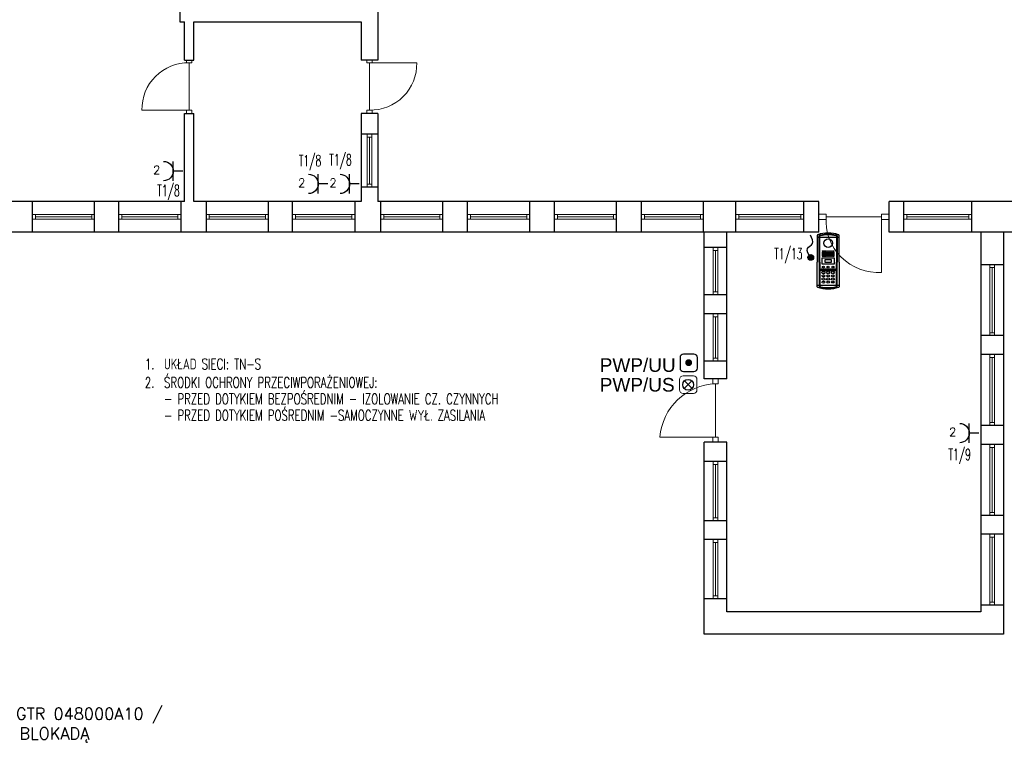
# Model space of a CAD drawing. Header units: millimetres. Extents: x 2260 to 32334, y -33324 to 11762.
# Tile 51 of 79: x 4583 to 6249, y 9150 to 10371. Entities that reach past the tile are written whole.
import ezdxf
from ezdxf.enums import TextEntityAlignment as Align

# ---------------------------------------------------------------- set-up
doc = ezdxf.new("R2010")
doc.units = ezdxf.units.MM
for name, color, linetype in [('_E_GNIAZDA I SIŁA', 160, 'Continuous'), ('E - SG', 7, 'Continuous'), ('E_gniazda wtyczkowe i siła', 1, 'Continuous'), ('EL_OS_Adres_Opraw', 7, 'Continuous'), ('S_INSTALACJA', 1, 'Continuous')]:
    doc.layers.add(name, color=color, linetype=linetype)
for name, color, linetype, lineweight in [('E - KD', 92, 'Continuous', 0), ('stolarka', 3, 'Continuous', 9), ('ściany nośne', 1, 'Continuous', 25)]:
    doc.layers.add(name, color=color, linetype=linetype, lineweight=lineweight)
doc.styles.add('_ELEKTRYCZNY', font='romans.shx', dxfattribs={"width": 0.7})
doc.styles.add('ADESK1', font='romans', dxfattribs={"oblique": 15})
doc.styles.add('E', font='isocpeur.ttf')
doc.styles.add('ELECTRICAL', font='romans.shx')
doc.styles.get("Standard").update_dxf_attribs({"font": 'arial.ttf'})

# ---------------------------------------------------------------- blocks, each defined once
blk = doc.blocks.new('GN_POJEDYNCZ')
at = {"ltscale": 0.5}
for p, q in [((0.5, 0.5), (-0.5, 0.5)), ((0, 0), (0, 0.5))]:
    blk.add_line(p, q, dxfattribs=at)
blk.add_arc((0, 1), 0.5, 180, 0, dxfattribs=at)
blk = doc.blocks.new('Legenda$0$_E_Wypust')
at = {"linetype": 'ByBlock'}
h = blk.add_hatch(color=0, dxfattribs=at)
edge = h.paths.add_edge_path()
edge.add_ellipse((0, 0), major_axis=(0.398, 0), ratio=1, start_angle=0, end_angle=360)
at = {"color": 0, "linetype": 'ByBlock'}
blk.add_circle((0, 0), 0.398, dxfattribs=at)
blk.add_spline([(0, 0), (1.23, 0.46), (1.93, -0.24), (3.08, 0.05)], degree=3, dxfattribs=at)
blk = doc.blocks.new('*U25')
at = {"layer": 'E - SG', "color": 0}
for p, q in [((-92.2, -33.7), (92.2, -33.7)), ((-58.4, -316.5), (-59.7, -319.1)), ((58.4, -316.5), (59.7, -319.1)), ((40.7, -414.3), (31.4, -414.3)), ((31.4, -414.3), (31.4, -416)), ((31.4, -416), (32.9, -416)), ((32.9, -416), (32.9, -417.5)), ((36.1, -417.5), (36.1, -416)), ((36.1, -416), (40.7, -416)), ((-92.2, -441.8), (92.2, -441.8)), ((32.9, -417.5), (36.1, -417.5))]:
    blk.add_line(p, q, dxfattribs=at)
for points in [[(92.2, -245.9), (92.2, -20.3, 0.324317), (87.7, -14, 0.159502), (-87.7, -14, 0.324317), (-92.2, -20.3), (-92.2, -245.9)], [(-75, -245.9), (-75, -26.4, -0.356099), (-65.4, -14.7, -0.10155), (65.4, -14.7, -0.356099), (75, -26.4), (75, -245.9)], [(-69.7, -245.9), (-69.7, -26.4, -0.356099), (-64.4, -19.9, -0.10155), (64.4, -19.9, -0.356099), (69.7, -26.4), (69.7, -245.9)], [(92.2, -245.9), (92.2, -455.2, -0.324317), (87.7, -461.5, -0.159502), (-87.7, -461.5, -0.324317), (-92.2, -455.2), (-92.2, -245.9)], [(-75, -245.9), (-75, -449.1, 0.356099), (-65.4, -460.8, 0.10155), (65.4, -460.8, 0.356099), (75, -449.1), (75, -245.9)], [(-69.7, -245.9), (-69.7, -449.1, 0.356099), (-64.4, -455.6, 0.10155), (64.4, -455.6, 0.356099), (69.7, -449.1), (69.7, -245.9)]]:
    blk.add_lwpolyline(points, format="xyb", dxfattribs=at)
for points in [[(-51.6, -209.5), (51.6, -209.5), (51.6, -262.5), (-51.6, -262.5)], [(-25.1, -222.8), (25.1, -222.8), (25.1, -249.2), (-25.1, -249.2)], [(-59.7, -301.5), (59.7, -301.5), (58.4, -316.5), (-58.4, -316.5)], [(-59.7, -301.5), (59.7, -301.5), (59.7, -319.1), (-59.7, -319.1)]]:
    blk.add_lwpolyline(points, close=True, dxfattribs=at)
for centre, radius in [((0, -86.3), 36.9), ((-47.5, -152.5), 2.27), ((-47.5, -161.1), 2.27), ((-38.9, -152.5), 2.27), ((-38.9, -161.1), 2.27), ((-30.2, -152.5), 2.27), ((-30.2, -161.1), 2.27), ((-21.6, -152.5), 2.27), ((-21.6, -161.1), 2.27), ((-13, -152.5), 2.27), ((-13, -161.1), 2.27), ((-4.3, -152.5), 2.27), ((-4.3, -161.1), 2.27), ((4.3, -152.5), 2.27), ((4.3, -161.1), 2.27), ((13, -152.5), 2.27), ((13, -161.1), 2.27), ((21.6, -152.5), 2.27), ((21.6, -161.1), 2.27), ((30.2, -152.5), 2.27), ((30.2, -161.1), 2.27), ((38.9, -152.5), 2.27), ((38.9, -161.1), 2.27), ((47.5, -152.5), 2.27), ((47.5, -161.1), 2.27), ((-47.5, -169.8), 2.27), ((-47.5, -178.4), 2.27), ((-47.5, -187), 2.27), ((-47.5, -195.7), 2.27), ((-38.9, -169.8), 2.27), ((-38.9, -178.4), 2.27), ((-38.9, -187), 2.27), ((-38.9, -195.7), 2.27), ((-30.2, -169.8), 2.27), ((-30.2, -178.4), 2.27), ((-30.2, -187), 2.27), ((-30.2, -195.7), 2.27), ((-21.6, -169.8), 2.27), ((-21.6, -178.4), 2.27), ((-21.6, -187), 2.27), ((-21.6, -195.7), 2.27), ((-13, -169.8), 2.27), ((-13, -178.4), 2.27), ((-13, -187), 2.27), ((-13, -195.7), 2.27), ((-4.3, -169.8), 2.27), ((-4.3, -178.4), 2.27), ((-4.3, -187), 2.27), ((-4.3, -195.7), 2.27), ((4.3, -169.8), 2.27), ((4.3, -178.4), 2.27), ((4.3, -187), 2.27), ((4.3, -195.7), 2.27), ((13, -169.8), 2.27), ((13, -178.4), 2.27), ((13, -187), 2.27), ((13, -195.7), 2.27), ((21.6, -169.8), 2.27), ((21.6, -178.4), 2.27), ((21.6, -187), 2.27), ((21.6, -195.7), 2.27), ((30.2, -169.8), 2.27), ((30.2, -178.4), 2.27), ((30.2, -187), 2.27), ((30.2, -195.7), 2.27), ((38.9, -169.8), 2.27), ((38.9, -178.4), 2.27), ((38.9, -187), 2.27), ((38.9, -195.7), 2.27), ((47.5, -169.8), 2.27), ((47.5, -178.4), 2.27), ((47.5, -187), 2.27), ((47.5, -195.7), 2.27), ((45.5, -415.2), 1.22)]:
    blk.add_circle(centre, radius, dxfattribs=at)
blk.add_arc((44.4, -415.2), 3.89, 193.26542, 166.73458, dxfattribs=at)
for centre, major_axis, ratio in [((-39.9, -335.4), (-13.4, 0), 0.676106), ((-39.9, -287.7), (-9.94, 0), 0.620364), ((0, -335.4), (-13.4, 0), 0.676106), ((0, -287.7), (-9.94, 0), 0.620364), ((39.9, -335.4), (-13.4, 0), 0.676106), ((39.9, -287.7), (-9.94, 0), 0.620364), ((-39.9, -362), (-13.4, 0), 0.676106), ((-39.9, -388.6), (-13.4, 0), 0.676106), ((-39.9, -415.2), (-13.4, 0), 0.676106), ((0, -362), (-13.4, 0), 0.676106), ((0, -388.6), (-13.4, 0), 0.676106), ((0, -415.2), (-13.4, 0), 0.676106), ((39.9, -362), (-13.4, 0), 0.676106), ((39.9, -388.6), (-13.4, 0), 0.676106), ((39.9, -415.2), (-13.4, 0), 0.676106)]:
    blk.add_ellipse(centre, major_axis=major_axis, ratio=ratio, dxfattribs=at)
for s, p in [('1', (-43.4, -340.8)), ('2', (-4, -340.8)), ('3', (35.8, -340.7)), ('X', (-44.8, -420.5)), ('4', (-43.7, -367.3)), ('7', (-44, -393.9)), ('5', (-4.1, -367.2)), ('8', (-4.1, -393.8)), ('0', (-4.1, -420.4)), ('9', (35.7, -393.8)), ('6', (35.8, -367.3))]:
    blk.add_text(s, height=10.6, dxfattribs=at).set_placement(p)
at = {"layer": 'E - SG', "color": 0, "style": 'E'}
blk.add_attdef('OPIS_POZIOM', text='', height=150, dxfattribs=at).set_placement((142.2, -245.9), align=Align.MIDDLE_LEFT)
blk.add_attdef('OPIS_PION', text='', height=150, rotation=90, dxfattribs=at).set_placement((0, -525.5), align=Align.MIDDLE_RIGHT)
blk = doc.blocks.new('Legenda siła$0$_E_przycisk ppoz')
at = {"linetype": 'ByBlock'}
h = blk.add_hatch(color=0, dxfattribs=at)
edge = h.paths.add_edge_path()
edge.add_arc((0, 0), 0.851, 0, 360)
at = {"color": 0, "linetype": 'Continuous'}
blk.add_lwpolyline([(-1.25, -2.14), (1.27, -2.14, 0.414214), (2.11, -1.3), (2.11, 1.22, 0.414214), (1.27, 2.06), (-1.25, 2.06, 0.414214), (-2.09, 1.22), (-2.09, -1.3, 0.414214)], format="xyb", close=True, dxfattribs=at)

msp = doc.modelspace()

# ---------------------------------------------------------------- linework, layer by layer
at = {"layer": '_E_GNIAZDA I SIŁA', "color": 1, "linetype": 'ByBlock', "lineweight": 15}
for p, q in [((5699.495, 9762.423), (5699.495, 9744.783)), ((5723.015, 9768.303), (5705.375, 9768.303)), ((5728.895, 9744.783), (5728.895, 9762.423)), ((5705.375, 9738.903), (5723.015, 9738.903))]:
    msp.add_line(p, q, dxfattribs=at)
for centre, major_axis, start_param, end_param in [((5705.375, 9762.423), (-4.158, 4.158), -0.78539816, 0.78539816), ((5723.015, 9762.423), (4.158, 4.158), 5.49778714, 7.06858347), ((5705.375, 9744.783), (4.158, 4.158), 2.35619449, 3.92699082), ((5723.015, 9744.783), (4.158, 4.158), 3.92699082, 5.49778714)]:
    msp.add_ellipse(centre, major_axis=major_axis, ratio=1, start_param=start_param, end_param=end_param, dxfattribs=at)
at = {"layer": 'E_gniazda wtyczkowe i siła'}
for p, q in [((5707.449, 9746.993), (5720.176, 9759.996)), ((5707.63, 9760.168), (5720.487, 9747.312))]:
    msp.add_line(p, q, dxfattribs=at)
msp.add_circle((5713.813, 9753.495), 9.098, dxfattribs=at)
at = {"layer": 'stolarka', "color": 0}
for p, q in [((4865.336, 10298.011), (4865.336, 10302.511)), ((4865.336, 10298.011), (4874.336, 10298.011)), ((4869.836, 10218.011), (4869.836, 10298.011)), ((4874.336, 10298.011), (4874.336, 10302.511)), ((5170.336, 10298.011), (5170.336, 10302.511)), ((5179.336, 10298.011), (5170.336, 10298.011)), ((5174.836, 10218.011), (5174.836, 10298.011)), ((5174.836, 10298.011), (5254.836, 10298.011)), ((5179.336, 10298.011), (5179.336, 10302.511)), ((4869.836, 10218.011), (4789.836, 10218.011)), ((4865.336, 10218.011), (4874.336, 10218.011)), ((4865.336, 10218.011), (4865.336, 10212.511)), ((4874.336, 10218.011), (4874.336, 10212.511)), ((5170.336, 10218.011), (5170.336, 10212.511)), ((5179.336, 10218.011), (5170.336, 10218.011)), ((5179.336, 10218.011), (5179.336, 10212.511)), ((5170.836, 10172.511), (5170.836, 10177.511)), ((5178.836, 10172.511), (5170.836, 10172.511)), ((5170.836, 10172.511), (5170.836, 10092.511)), ((5174.836, 10172.511), (5174.836, 10092.511)), ((5178.836, 10177.511), (5178.836, 10172.511)), ((5178.836, 10172.511), (5178.836, 10092.511)), ((5178.836, 10092.511), (5170.836, 10092.511)), ((5170.836, 10092.511), (5170.836, 10087.511)), ((5178.836, 10087.511), (5178.836, 10092.511)), ((4604.836, 10041.511), (4609.836, 10041.511)), ((4609.836, 10033.511), (4604.836, 10033.511)), ((4609.836, 10041.511), (4609.836, 10033.511)), ((4609.836, 10041.511), (4704.836, 10041.511)), ((4609.836, 10037.511), (4704.836, 10037.511)), ((4609.836, 10033.511), (4704.836, 10033.511)), ((4709.836, 10041.511), (4704.836, 10041.511)), ((4704.836, 10041.511), (4704.836, 10033.511)), ((4704.836, 10033.511), (4709.836, 10033.511)), ((4750.836, 10041.511), (4755.836, 10041.511)), ((4755.836, 10033.511), (4750.836, 10033.511)), ((4755.836, 10041.511), (4755.836, 10033.511)), ((4755.836, 10041.511), (4850.836, 10041.511)), ((4755.836, 10037.511), (4850.836, 10037.511)), ((4755.836, 10033.511), (4850.836, 10033.511)), ((4855.836, 10041.511), (4850.836, 10041.511)), ((4850.836, 10041.511), (4850.836, 10033.511)), ((4850.836, 10033.511), (4855.836, 10033.511)), ((4898.836, 10041.511), (4903.836, 10041.511)), ((4903.836, 10033.511), (4898.836, 10033.511)), ((4903.836, 10041.511), (4903.836, 10033.511)), ((4903.836, 10041.511), (4998.836, 10041.511)), ((4903.836, 10037.511), (4998.836, 10037.511)), ((4903.836, 10033.511), (4998.836, 10033.511)), ((5003.836, 10041.511), (4998.836, 10041.511)), ((4998.836, 10041.511), (4998.836, 10033.511)), ((4998.836, 10033.511), (5003.836, 10033.511)), ((5044.836, 10041.511), (5049.836, 10041.511)), ((5049.836, 10033.511), (5044.836, 10033.511)), ((5049.836, 10041.511), (5049.836, 10033.511)), ((5049.836, 10041.511), (5144.836, 10041.511)), ((5049.836, 10037.511), (5144.836, 10037.511)), ((5049.836, 10033.511), (5144.836, 10033.511)), ((5149.836, 10041.511), (5144.836, 10041.511)), ((5144.836, 10041.511), (5144.836, 10033.511)), ((5144.836, 10033.511), (5149.836, 10033.511)), ((5193.836, 10041.511), (5198.836, 10041.511)), ((5198.836, 10033.511), (5193.836, 10033.511)), ((5198.836, 10041.511), (5198.836, 10033.511)), ((5198.836, 10041.511), (5293.836, 10041.511)), ((5198.836, 10037.511), (5293.836, 10037.511)), ((5198.836, 10033.511), (5293.836, 10033.511)), ((5298.836, 10041.511), (5293.836, 10041.511)), ((5293.836, 10041.511), (5293.836, 10033.511)), ((5293.836, 10033.511), (5298.836, 10033.511)), ((5340.836, 10041.511), (5345.836, 10041.511)), ((5345.836, 10033.511), (5340.836, 10033.511)), ((5345.836, 10041.511), (5345.836, 10033.511)), ((5345.836, 10041.511), (5440.836, 10041.511)), ((5345.836, 10037.511), (5440.836, 10037.511)), ((5345.836, 10033.511), (5440.836, 10033.511)), ((5445.836, 10041.511), (5440.836, 10041.511)), ((5440.836, 10041.511), (5440.836, 10033.511)), ((5440.836, 10033.511), (5445.836, 10033.511)), ((5487.836, 10041.511), (5492.836, 10041.511)), ((5492.836, 10033.511), (5487.836, 10033.511)), ((5492.836, 10041.511), (5492.836, 10033.511)), ((5492.836, 10041.511), (5587.836, 10041.511)), ((5492.836, 10037.511), (5587.836, 10037.511)), ((5492.836, 10033.511), (5587.836, 10033.511)), ((5592.836, 10041.511), (5587.836, 10041.511)), ((5587.836, 10041.511), (5587.836, 10033.511)), ((5587.836, 10033.511), (5592.836, 10033.511)), ((5634.836, 10041.511), (5639.836, 10041.511)), ((5639.836, 10033.511), (5634.836, 10033.511)), ((5639.836, 10041.511), (5639.836, 10033.511)), ((5639.836, 10041.511), (5734.836, 10041.511)), ((5639.836, 10037.511), (5734.836, 10037.511)), ((5639.836, 10033.511), (5734.836, 10033.511)), ((5739.836, 10041.511), (5734.836, 10041.511)), ((5734.836, 10041.511), (5734.836, 10033.511)), ((5734.836, 10033.511), (5739.836, 10033.511)), ((5794.836, 10041.511), (5799.836, 10041.511)), ((5799.836, 10033.511), (5794.836, 10033.511)), ((5799.836, 10041.511), (5799.836, 10033.511)), ((5799.836, 10041.511), (5904.836, 10041.511)), ((5799.836, 10037.511), (5904.836, 10037.511)), ((5799.836, 10033.511), (5904.836, 10033.511)), ((5909.836, 10041.511), (5904.836, 10041.511)), ((5904.836, 10041.511), (5904.836, 10033.511)), ((5904.836, 10033.511), (5909.836, 10033.511)), ((5947.336, 10042.011), (5934.836, 10042.011)), ((5947.336, 10033.011), (5934.836, 10033.011)), ((5947.336, 10033.011), (5947.336, 10042.011)), ((5947.336, 10037.511), (6041.336, 10037.511)), ((6041.336, 10042.011), (6053.836, 10042.011)), ((6041.336, 10033.011), (6041.336, 10042.011)), ((6041.336, 10037.511), (6041.336, 9943.511)), ((6041.336, 10033.011), (6053.836, 10033.011)), ((6078.836, 10041.511), (6083.836, 10041.511)), ((6083.836, 10033.511), (6078.836, 10033.511)), ((6083.836, 10041.511), (6083.836, 10033.511)), ((6083.836, 10041.511), (6188.836, 10041.511)), ((6083.836, 10037.511), (6188.836, 10037.511)), ((6083.836, 10033.511), (6188.836, 10033.511)), ((6193.836, 10041.511), (6188.836, 10041.511)), ((6188.836, 10041.511), (6188.836, 10033.511)), ((6188.836, 10033.511), (6193.836, 10033.511)), ((5756.294, 9980.511), (5756.294, 9985.511)), ((5764.294, 9980.511), (5756.294, 9980.511)), ((5756.294, 9980.511), (5756.294, 9910.511)), ((5760.294, 9980.511), (5760.294, 9910.511)), ((5764.294, 9985.511), (5764.294, 9980.511)), ((5764.294, 9980.511), (5764.294, 9910.511)), ((6224.294, 9951.511), (6224.294, 9956.511)), ((6232.294, 9951.511), (6224.294, 9951.511)), ((6224.294, 9951.511), (6224.294, 9841.511)), ((6228.294, 9951.511), (6228.294, 9841.511)), ((6232.294, 9956.511), (6232.294, 9951.511)), ((6232.294, 9951.511), (6232.294, 9841.511)), ((5764.294, 9910.511), (5756.294, 9910.511)), ((5756.294, 9910.511), (5756.294, 9905.511)), ((5764.294, 9905.511), (5764.294, 9910.511)), ((5756.294, 9868.511), (5756.294, 9873.511)), ((5764.294, 9868.511), (5756.294, 9868.511)), ((5756.294, 9868.511), (5756.294, 9798.511)), ((5760.294, 9868.511), (5760.294, 9798.511)), ((5764.294, 9873.511), (5764.294, 9868.511)), ((5764.294, 9868.511), (5764.294, 9798.511)), ((6232.294, 9841.511), (6224.294, 9841.511)), ((6224.294, 9841.511), (6224.294, 9836.511)), ((6232.294, 9836.511), (6232.294, 9841.511)), ((5764.294, 9798.511), (5756.294, 9798.511)), ((5756.294, 9798.511), (5756.294, 9793.511)), ((5764.294, 9793.511), (5764.294, 9798.511)), ((6224.294, 9799.511), (6224.294, 9804.511)), ((6232.294, 9799.511), (6224.294, 9799.511)), ((6224.294, 9799.511), (6224.294, 9689.511)), ((6228.294, 9799.511), (6228.294, 9689.511)), ((6232.294, 9804.511), (6232.294, 9799.511)), ((6232.294, 9799.511), (6232.294, 9689.511)), ((5755.794, 9755.011), (5755.794, 9763.511)), ((5764.794, 9755.011), (5764.794, 9763.511)), ((5755.794, 9755.011), (5764.794, 9755.011)), ((5760.294, 9755.011), (5760.294, 9665.011)), ((6232.294, 9689.511), (6224.294, 9689.511)), ((6224.294, 9689.511), (6224.294, 9684.511)), ((6232.294, 9684.511), (6232.294, 9689.511)), ((5760.294, 9665.011), (5666.294, 9665.011)), ((5755.794, 9665.011), (5755.794, 9656.511)), ((5755.794, 9665.011), (5764.794, 9665.011)), ((5764.794, 9665.011), (5764.794, 9656.511)), ((6224.294, 9647.511), (6224.294, 9652.511)), ((6232.294, 9647.511), (6224.294, 9647.511)), ((6224.294, 9647.511), (6224.294, 9537.511)), ((6228.294, 9647.511), (6228.294, 9537.511)), ((6232.294, 9652.511), (6232.294, 9647.511)), ((6232.294, 9647.511), (6232.294, 9537.511)), ((5756.294, 9618.511), (5756.294, 9623.511)), ((5764.294, 9618.511), (5756.294, 9618.511)), ((5756.294, 9618.511), (5756.294, 9528.511)), ((5760.294, 9618.511), (5760.294, 9528.511)), ((5764.294, 9623.511), (5764.294, 9618.511)), ((5764.294, 9618.511), (5764.294, 9528.511)), ((6232.294, 9537.511), (6224.294, 9537.511)), ((6224.294, 9537.511), (6224.294, 9532.511)), ((6232.294, 9532.511), (6232.294, 9537.511)), ((5764.294, 9528.511), (5756.294, 9528.511)), ((5756.294, 9528.511), (5756.294, 9523.511)), ((5764.294, 9523.511), (5764.294, 9528.511)), ((6224.294, 9495.511), (6224.294, 9500.511)), ((6232.294, 9495.511), (6224.294, 9495.511)), ((6224.294, 9495.511), (6224.294, 9385.511)), ((6228.294, 9495.511), (6228.294, 9385.511)), ((6232.294, 9500.511), (6232.294, 9495.511)), ((6232.294, 9495.511), (6232.294, 9385.511)), ((5756.294, 9486.511), (5756.294, 9491.511)), ((5764.294, 9486.511), (5756.294, 9486.511)), ((5756.294, 9486.511), (5756.294, 9396.511)), ((5760.294, 9486.511), (5760.294, 9396.511)), ((5764.294, 9491.511), (5764.294, 9486.511)), ((5764.294, 9486.511), (5764.294, 9396.511)), ((5764.294, 9396.511), (5756.294, 9396.511)), ((5756.294, 9396.511), (5756.294, 9391.511)), ((5764.294, 9391.511), (5764.294, 9396.511)), ((6232.294, 9385.511), (6224.294, 9385.511)), ((6224.294, 9385.511), (6224.294, 9380.511)), ((6232.294, 9380.511), (6232.294, 9385.511))]:
    msp.add_line(p, q, dxfattribs=at)
for points in [[(4789.836, 10218.011, -0.42573526), (4869.836, 10298.011)], [(5254.836, 10298.011, -0.42573526), (5174.836, 10218.011)], [(6041.336, 9943.511, -0.45366358), (5947.336, 10037.511)], [(5666.294, 9665.011, -0.38159533), (5760.294, 9755.011)]]:
    msp.add_lwpolyline(points, format="xyb", dxfattribs=at)
at = {"layer": 'ściany nośne', "color": 0}
for p, q in [((5188.836, 10635.407), (5188.836, 10302.511)), ((4853.836, 10476.518), (4853.836, 10367.511)), ((4853.836, 10367.511), (4861.836, 10367.511)), ((4861.836, 10302.511), (4861.836, 10367.511)), ((4877.836, 10302.511), (4877.836, 10367.511)), ((4877.836, 10367.511), (5160.836, 10367.511)), ((5160.836, 10367.511), (5160.836, 10302.511)), ((4861.836, 10302.511), (4877.836, 10302.511)), ((5188.836, 10302.511), (5160.836, 10302.511)), ((4861.836, 10063.511), (4861.836, 10212.511)), ((4861.836, 10212.511), (4877.836, 10212.511)), ((4877.836, 10063.511), (4877.836, 10212.511)), ((5160.836, 10212.511), (5160.836, 10063.511)), ((5188.836, 10212.511), (5160.836, 10212.511)), ((5188.836, 10212.511), (5188.836, 10063.511)), ((5188.836, 10177.511), (5160.836, 10177.511)), ((5188.836, 10087.511), (5160.836, 10087.511)), ((4861.836, 10063.511), (4434.836, 10063.511)), ((4604.836, 10011.511), (4604.836, 10063.511)), ((4709.836, 10011.511), (4709.836, 10063.511)), ((4750.836, 10011.511), (4750.836, 10063.511)), ((4855.836, 10063.511), (4855.836, 10011.511)), ((5160.836, 10063.511), (4877.836, 10063.511)), ((4898.836, 10011.511), (4898.836, 10063.511)), ((5003.836, 10011.511), (5003.836, 10063.511)), ((5044.836, 10011.511), (5044.836, 10063.511)), ((5149.836, 10063.511), (5149.836, 10011.511)), ((5934.836, 10063.511), (5188.836, 10063.511)), ((5193.836, 10011.511), (5193.836, 10063.511)), ((5298.836, 10011.511), (5298.836, 10063.511)), ((5340.836, 10011.511), (5340.836, 10063.511)), ((5445.836, 10011.511), (5445.836, 10063.511)), ((5487.836, 10011.511), (5487.836, 10063.511)), ((5592.836, 10011.511), (5592.836, 10063.511)), ((5634.836, 10011.511), (5634.836, 10063.511)), ((5739.836, 10011.511), (5739.836, 10063.511)), ((5794.836, 10011.511), (5794.836, 10063.511)), ((5909.836, 10011.511), (5909.836, 10063.511)), ((5934.836, 10011.511), (5934.836, 10063.511)), ((6359.836, 10063.511), (6053.836, 10063.511)), ((6053.836, 10011.511), (6053.836, 10063.511)), ((6078.836, 10011.511), (6078.836, 10063.511)), ((6193.836, 10011.511), (6193.836, 10063.511)), ((5934.836, 10011.511), (3358.836, 10011.511)), ((5741.294, 9763.511), (5741.294, 10011.511)), ((5779.294, 9763.511), (5779.294, 10011.511)), ((8052.836, 10011.511), (6053.836, 10011.511)), ((6209.294, 10011.511), (6209.294, 9369.511)), ((6247.294, 10011.511), (6247.294, 9331.511)), ((5779.294, 9985.511), (5741.294, 9985.511)), ((6247.294, 9956.511), (6209.294, 9956.511)), ((5779.294, 9905.511), (5741.294, 9905.511)), ((5779.294, 9873.511), (5741.294, 9873.511)), ((6247.294, 9836.511), (6209.294, 9836.511)), ((6247.294, 9804.511), (6209.294, 9804.511)), ((5779.294, 9793.511), (5741.294, 9793.511)), ((5779.294, 9763.511), (5741.294, 9763.511)), ((6247.294, 9684.511), (6209.294, 9684.511)), ((5741.294, 9331.511), (5741.294, 9656.511)), ((5779.294, 9656.511), (5741.294, 9656.511)), ((5779.294, 9369.511), (5779.294, 9656.511)), ((6247.294, 9652.511), (6209.294, 9652.511)), ((5779.294, 9623.511), (5741.294, 9623.511)), ((6247.294, 9532.511), (6209.294, 9532.511)), ((5779.294, 9523.511), (5741.294, 9523.511)), ((6247.294, 9500.511), (6209.294, 9500.511)), ((5779.294, 9491.511), (5741.294, 9491.511)), ((5779.294, 9391.511), (5741.294, 9391.511)), ((6247.294, 9380.511), (6209.294, 9380.511)), ((6209.294, 9369.511), (5779.294, 9369.511)), ((6247.294, 9331.511), (5741.294, 9331.511))]:
    msp.add_line(p, q, dxfattribs=at)

# ---------------------------------------------------------------- block references
at = {"layer": '_E_GNIAZDA I SIŁA', "color": 1, "linetype": 'ByBlock', "lineweight": 15, "xscale": 7.000000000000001, "yscale": 7.000000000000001, "zscale": 70}
msp.add_blockref('Legenda siła$0$_E_przycisk ppoz', (5714.84, 9790.813), dxfattribs=at)
at = {"layer": 'E - KD', "xscale": 0.2, "yscale": 0.2, "zscale": 0.2}
msp.add_blockref('*U25', (5950.824, 10010.11), dxfattribs=at)
at = {"layer": 'E_gniazda wtyczkowe i siła', "linetype": 'Continuous', "xscale": -32.6, "yscale": 32.6, "zscale": 27.2}
for p, rotation in [((4859.19, 10114.906), 89.99999999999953), ((5104.494, 10093.122), 89.9999999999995), ((5157.533, 10093.122), 89.9999999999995), ((6205.943, 9671.734), 89.99999999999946)]:
    msp.add_blockref('GN_POJEDYNCZ', p, dxfattribs=dict(at, rotation=rotation))
at = {"layer": 'S_INSTALACJA', "linetype": 'Continuous', "xscale": 12.168, "yscale": 12.168, "zscale": 0.12168, "rotation": 89.99999999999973}
msp.add_blockref('Legenda$0$_E_Wypust', (5921.389, 9968.811), dxfattribs=at)

# ---------------------------------------------------------------- texts
at = {"layer": 'E_gniazda wtyczkowe i siła', "linetype": 'Continuous', "style": 'ELECTRICAL'}
for p in [(4821.086, 10109.58), (5066.391, 10087.797), (5119.429, 10087.797), (6167.839, 9666.409)]:
    msp.add_text('2', height=14.4, dxfattribs=at).set_placement(p, align=Align.RIGHT)
at = {"layer": 'EL_OS_Adres_Opraw', "style": 'ADESK1', "width": 0.6}
for s, p in [('T1/8', (5125.795, 10143.511, 1.103)), ('T1/8', (5074.206, 10142.016, 1.103)), ('T1/8', (4834.818, 10091.421, 1.103)), ('T1/13', (5883.492, 9984.624, 1.103)), ('T1/9', (6173.278, 9645.095, 1.103))]:
    msp.add_text(s, height=19, rotation=359.999997, dxfattribs=at).set_placement(p, align=Align.TOP_CENTER)
at = {"layer": 'EL_OS_Adres_Opraw'}
for s, p in [('PWP/UU', (5564.358, 9775.248)), ('PWP/US', (5564.358, 9741.942))]:
    msp.add_text(s, height=23, dxfattribs=at).set_placement(p)
at = {"layer": 'EL_OS_Adres_Opraw', "linetype": 'Continuous', "char_height": 18, "width": 115.77937, "attachment_point": 4, "style": '_ELEKTRYCZNY'}
for s, insert in [('\\pxi0.277778,sm1,qc;{\\C7;1.}', (4742.456, 9788.512)), ('\\pxi0.277778,sm1,qc;{\\C7;2.}', (4742.456, 9757.244))]:
    msp.add_mtext(s, dxfattribs=dict(at, insert=insert))
at = {"layer": 'EL_OS_Adres_Opraw', "color": 7, "linetype": 'Continuous', "char_height": 18, "attachment_point": 4, "style": '_ELEKTRYCZNY'}
for s, insert, width in [('\\pxi0.277778;UKŁAD SIECI: TN-S', (4822.205, 9788.512), 598.46358), ('\\pxi0.277778;ŚRODKI OCHRONY PRZECIWPORAŻENIOWEJ:', (4822.205, 9757.244), 598.46358), ('\\pxi0.277778;- PRZED DOTYKIEM BEZPOŚREDNIM - IZOLOWANIE CZ. CZYNNYCH', (4822.205, 9729.528), 652.61906), ('\\pxi0.277778;- PRZED DOTYKIEM POŚREDNIM -SAMOCZYNNE WYŁ. ZASILANIA', (4822.205, 9701.813), 652.61906)]:
    msp.add_mtext(s, dxfattribs=dict(at, insert=insert, width=width))
at = {"layer": 'EL_OS_Adres_Opraw', "color": 0, "insert": (3973.91, 9206.98), "char_height": 20, "width": 992.07467, "attachment_point": 1}
msp.add_mtext('{\\Fsimplex.shx|c238;\\C256;ELEKTROTRZYMACZ PODŁOGOWO - ŚCIENNY GTR 048000A10 / SZYNA SAMOZAMYKACZA E Z ELEKTROMECH. BLOKADĄ}', dxfattribs=at)

doc.saveas('drawing.dxf')
